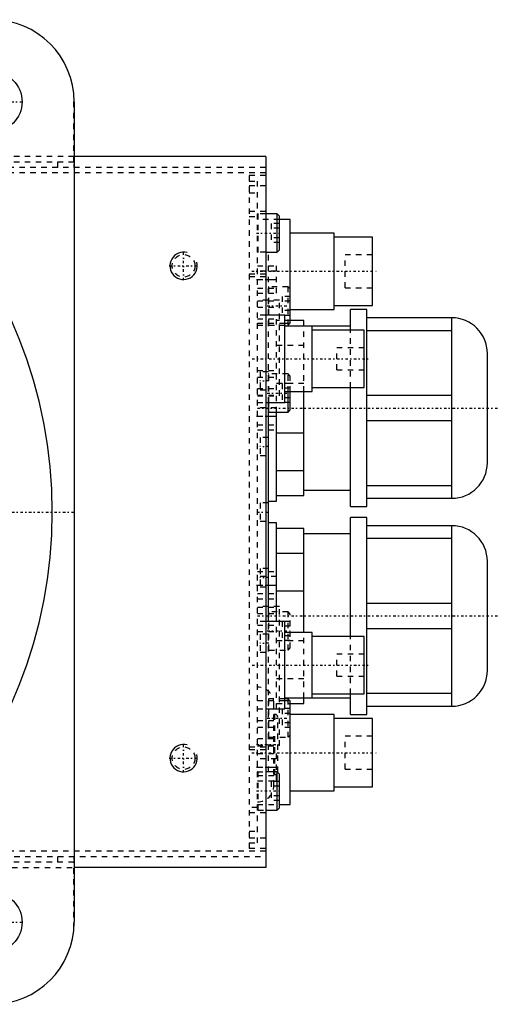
# Model space of a CAD drawing. Extents: x -702 to 168, y -90 to 90.
# Tile 9 of 9: x 80 to 168, y -90 to 90. Entities that reach past the tile are written whole.
import ezdxf

# ---------------------------------------------------------------- set-up
doc = ezdxf.new("R2010")
doc.units = 0
doc.linetypes.add('CENTER', pattern=[1.5, 0.45, -0.5, 0.05, -0.5])
doc.linetypes.add('DASHED', pattern=[2, 1, -1])
for name, color, linetype in [('AM_0', 7, 'CONTINUOUS'), ('AM_10', 7, 'CONTINUOUS'), ('AM_3', 7, 'DASHED'), ('AM_7', 7, 'CENTER')]:
    doc.layers.add(name, color=color, linetype=linetype)

msp = doc.modelspace()

# ---------------------------------------------------------------- linework, layer by layer
at = {"layer": 'AM_0', "color": 7, "linetype": 'CONTINUOUS'}
for p, q in [((90, 75), (90, -75)), ((125, 65), (90, 65)), ((125, 65), (125, -65)), ((127.1, 54.5), (125, 54.5)), ((127.5, 54.1), (127.1, 54.5)), ((127.1, 47.5), (127.1, 54.5)), ((127.5, 47.9), (127.5, 54.1)), ((129.5, 53.5), (127.5, 53.5)), ((129.5, 34.5), (129.5, 53.5)), ((137.5, 51), (129.5, 51)), ((137.5, 37), (137.5, 51)), ((144.5, 50.25), (137.5, 50.25)), ((144.5, 37.75), (144.5, 50.25)), ((125, 47.5), (127.1, 47.5)), ((127.1, 47.5), (127.5, 47.9)), ((128.5, 36), (125, 36)), ((128.5, 20), (128.5, 36)), ((129.5, 37), (137.5, 37)), ((137.5, 37.75), (144.5, 37.75)), ((143.5, 37), (140.5, 37)), ((140.5, 33.27), (140.5, 37)), ((143.5, 1), (143.5, 37)), ((128.5, 34.5), (129.5, 34.5)), ((132, 35), (129.5, 35)), ((132, 34), (132, 35)), ((159, 35.5), (143.5, 35.5)), ((159, 2.5), (159, 35.5)), ((140.5, 34), (128.5, 34)), ((133.5, 22), (133.5, 34)), ((143, 33.25), (133.5, 33.25)), ((143, 22.75), (143, 33.25)), ((143.5, 33.2), (159, 33.2)), ((165.5, 9), (165.5, 29)), ((128.5, 22), (133.5, 22)), ((129.1, 18.25), (129.1, 22)), ((129.5, 18.65), (129.5, 22)), ((132, 3), (132, 22)), ((133.5, 22.75), (143, 22.75)), ((140.5, 1), (140.5, 22.75)), ((125, 20), (128.5, 20)), ((125.5, -20), (125.5, 20)), ((125.6, 18.25), (125.6, 20)), ((159, 21.3), (143.5, 21.3)), ((125.6, 18.25), (129.1, 18.25)), ((127, 2), (127, 18.25)), ((129.1, 18.25), (129.5, 18.65)), ((143.5, 16.7), (159, 16.7)), ((127, 14.49), (132, 14.49)), ((132, 7.51), (127, 7.51)), ((132, 4), (140.5, 4)), ((159, 4.8), (143.5, 4.8)), ((125.5, 2), (127, 2)), ((127, 3), (132, 3)), ((143.5, 2.5), (159, 2.5)), ((140.5, 1), (143.5, 1)), ((143.5, -1), (140.5, -1)), ((140.5, -22.75), (140.5, -1)), ((143.5, -37), (143.5, -1)), ((127, -2), (125.5, -2)), ((127, -20), (127, -2)), ((132, -3), (127, -3)), ((132, -22), (132, -3)), ((159, -2.5), (143.5, -2.5)), ((159, -35.5), (159, -2.5)), ((140.5, -4), (132, -4)), ((143.5, -4.8), (159, -4.8)), ((127, -7.51), (132, -7.51)), ((165.5, -29), (165.5, -9)), ((132, -14.49), (127, -14.49)), ((159, -16.7), (143.5, -16.7)), ((128.5, -20), (125, -20)), ((128.5, -36), (128.5, -20)), ((143.5, -21.3), (159, -21.3)), ((133.5, -22), (128.5, -22)), ((133.5, -34), (133.5, -22)), ((143, -22.75), (133.5, -22.75)), ((143, -33.25), (143, -22.75)), ((128.5, -34), (140.5, -34)), ((129.1, -34.17), (128.5, -34.17)), ((129.43, -34.5), (129.1, -34.17)), ((129.1, -34.5), (129.1, -34.17)), ((132, -35), (132, -34)), ((133.5, -33.25), (143, -33.25)), ((140.5, -37), (140.5, -33.27)), ((159, -33.2), (143.5, -33.2)), ((125, -36), (128.5, -36)), ((129.5, -34.5), (128.5, -34.5)), ((129.5, -53.5), (129.5, -34.5)), ((129.5, -35), (132, -35)), ((143.5, -35.5), (159, -35.5)), ((137.5, -37), (129.5, -37)), ((137.5, -51), (137.5, -37)), ((144.5, -37.75), (137.5, -37.75)), ((140.5, -37), (143.5, -37)), ((144.5, -50.25), (144.5, -37.75)), ((127.1, -47.5), (125, -47.5)), ((127.5, -47.9), (127.1, -47.5)), ((127.1, -54.5), (127.1, -47.5)), ((127.5, -54.1), (127.5, -47.9)), ((137.5, -50.25), (144.5, -50.25)), ((129.5, -51), (137.5, -51)), ((127.5, -53.5), (129.5, -53.5)), ((125, -54.5), (127.1, -54.5)), ((127.1, -54.5), (127.5, -54.1)), ((125, -65), (90, -65))]:
    msp.add_line(p, q, dxfattribs=at)
for centre in [(75, 75), (75, -75)]:
    msp.add_circle(centre, 5.5, dxfattribs=at)
for centre, radius, start, end in [((75, 75), 15, 0, 90), ((0, 0), 86, 275.0031, 84.9969), ((159, 29), 6.5, 0, 90), ((125.6, 18.35), 0.1, 180, 270), ((159, 9), 6.5, 270, 0), ((159, -9), 6.5, 0, 90), ((159, -29), 6.5, 270, 0), ((75, -75), 15, 270, 0)]:
    msp.add_arc(centre, radius, start, end, dxfattribs=at)
at = {"layer": 'AM_10', "color": 7, "linetype": 'CONTINUOUS'}
for centre in [(110, 45), (110, -45)]:
    msp.add_arc(centre, 2.5, 75, 15, dxfattribs=at)
at = {"layer": 'AM_3', "color": 6, "linetype": 'DASHED'}
for p, q in [((89.96, 64), (89.96, 76.12)), ((90, 65), (46.64, 65)), ((125, 63), (57.06, 63)), ((77, 64), (89.96, 64)), ((87, 63), (87, 64)), ((125, 62), (50.56, 62)), ((122, 61.5), (122, -61.5)), ((125, 61.5), (122, 61.5)), ((122, 60.5), (123.5, 60.5)), ((125, 59.64), (122, 59.64)), ((123.5, -60.5), (123.5, 60.5)), ((122, 58.33), (123.5, 58.33)), ((122, 55), (125, 55)), ((122, 54), (123.5, 54)), ((125, 54.5), (123.6, 54.5)), ((123.6, 47.5), (123.6, 54.5)), ((127.5, 53.5), (123.5, 53.5)), ((127.5, 52.73), (126, 52.73)), ((126, 52.73), (126, 49.27)), ((127.5, 51.87), (126, 51.87)), ((127.5, 50.13), (126, 50.13)), ((127.5, 49.27), (126, 49.27)), ((125, 47.5), (123.5, 47.5)), ((125.5, 20), (125.5, 47.5)), ((144.5, 47), (139.5, 47)), ((139.5, 41), (139.5, 47)), ((123.5, 45), (127, 45)), ((127, 40), (127, 45)), ((125, 43.5), (122, 43.5)), ((127, 44.05), (123.5, 44.05)), ((125, 43), (122, 43)), ((123.5, 42.5), (127, 42.5)), ((123.5, 40.95), (127, 40.95)), ((123.5, 40), (127, 40)), ((129.1, 41.17), (125.6, 41.17)), ((125.6, 34.17), (125.6, 41.17)), ((129.5, 40.77), (129.1, 41.17)), ((129.1, 34.17), (129.1, 41.17)), ((139.5, 41), (144.5, 41)), ((127.5, 38.74), (123.5, 38.74)), ((123.5, 38.63), (127.5, 38.63)), ((127.5, 21.26), (127.5, 38.74)), ((129.5, 39.4), (128, 39.4)), ((128, 39.4), (128, 35.94)), ((129.5, 38.54), (128, 38.54)), ((123.5, 37.42), (127.5, 37.42)), ((125, 36), (123.5, 36)), ((127, 18.25), (127, 36)), ((129.5, 36.81), (128, 36.81)), ((123.5, 35.34), (127.5, 35.34)), ((123.5, 34.5), (128.5, 34.5)), ((129.5, 35), (127, 35)), ((129.5, 35.94), (128, 35.94)), ((129.1, 34.17), (129.5, 34.57)), ((123.5, 34.13), (127.5, 34.13)), ((125.6, 34.17), (129.1, 34.17)), ((132, 22), (132, 34)), ((140.5, 22.75), (140.5, 33.27)), ((127, 30.49), (132, 30.49)), ((143, 30), (138, 30)), ((138, 26), (138, 30)), ((123.5, 25.87), (127.5, 25.87)), ((125.5, 25.65), (124, 25.65)), ((124, 25.65), (124, 22.35)), ((129.1, 25.25), (125.6, 25.25)), ((125.6, 20), (125.6, 25.25)), ((129.5, 24.85), (129.1, 25.25)), ((129.1, 22), (129.1, 25.25)), ((138, 26), (143, 26)), ((123.5, 24.66), (127.5, 24.66)), ((132, 23.51), (127, 23.51)), ((129.5, 23.48), (128, 23.48)), ((128, 23.48), (128, 20.02)), ((129.5, 22), (129.5, 24.85)), ((123.5, 22.58), (127.5, 22.58)), ((124, 22.35), (125.5, 22.35)), ((129.5, 22.62), (128, 22.62)), ((123.5, 21.37), (127.5, 21.37)), ((123.5, 21.26), (127.5, 21.26)), ((123.5, 20), (125, 20)), ((129.5, 20.88), (128, 20.88)), ((129.5, 20.02), (128, 20.02)), ((127, 19.05), (123.5, 19.05)), ((123.5, 17.5), (127, 17.5)), ((123.5, 15.95), (127, 15.95)), ((123.5, 15), (127, 15)), ((125.5, 13.65), (124, 13.65)), ((124, 13.65), (124, 10.35)), ((124, 10.35), (125.5, 10.35)), ((125.5, 1.65), (124, 1.65)), ((124, 1.65), (124, -1.65)), ((124, -1.65), (125.5, -1.65)), ((125.5, -10.35), (124, -10.35)), ((124, -10.35), (124, -13.65)), ((123.5, -10.85), (127, -10.85)), ((127, -11.8), (123.5, -11.8)), ((123.5, -13.35), (127, -13.35)), ((124, -13.65), (125.5, -13.65)), ((123.5, -14.9), (127, -14.9)), ((123.5, -15.85), (127, -15.85)), ((127.5, -17.26), (123.5, -17.26)), ((123.5, -17.37), (127.5, -17.37)), ((127.5, -42.74), (127.5, -17.26)), ((123.5, -18.58), (127.5, -18.58)), ((129.1, -18.25), (125.6, -18.25)), ((125.6, -25.25), (125.6, -18.25)), ((129.5, -18.65), (129.1, -18.25)), ((129.1, -25.25), (129.1, -18.25)), ((129.5, -24.85), (129.5, -18.65)), ((125, -20), (123.5, -20)), ((123.5, -20.66), (127.5, -20.66)), ((125.5, -47.5), (125.5, -20)), ((127, -36), (127, -20)), ((129.5, -20.02), (128, -20.02)), ((128, -20.02), (128, -23.48)), ((129.5, -20.88), (128, -20.88)), ((123.5, -21.87), (127.5, -21.87)), ((125.5, -22.35), (124, -22.35)), ((124, -22.35), (124, -25.65)), ((129.5, -22.62), (128, -22.62)), ((132, -34), (132, -22)), ((140.5, -33.27), (140.5, -22.75)), ((127, -23.51), (132, -23.51)), ((129.5, -23.48), (128, -23.48)), ((129.1, -25.25), (129.5, -24.85)), ((124, -25.65), (125.5, -25.65)), ((125.6, -25.25), (129.1, -25.25)), ((143, -26), (138, -26)), ((138, -30), (138, -26)), ((132, -30.49), (127, -30.49)), ((138, -30), (143, -30)), ((128.5, -34.17), (125.6, -34.17)), ((125.6, -41.17), (125.6, -34.17)), ((128.5, -34.5), (123.5, -34.5)), ((123.5, -36), (125, -36)), ((126.5, -50), (126.5, -35)), ((127, -35), (129.5, -35)), ((129.5, -35.94), (128, -35.94)), ((128, -35.94), (128, -39.4)), ((129.1, -41.17), (129.1, -34.5)), ((129.5, -34.57), (129.43, -34.5)), ((126.7, -37), (126.5, -37)), ((126.7, -48), (126.7, -37)), ((127.2, -47.5), (127.2, -37.5)), ((129.5, -36.81), (128, -36.81)), ((123.5, -38.13), (127.5, -38.13)), ((123.5, -39.34), (127.5, -39.34)), ((129.5, -38.54), (128, -38.54)), ((129.5, -39.4), (128, -39.4)), ((125.6, -41.17), (129.1, -41.17)), ((129.1, -41.17), (129.5, -40.77)), ((144.5, -41), (139.5, -41)), ((139.5, -47), (139.5, -41)), ((125, -43), (122, -43)), ((123.5, -41.42), (127.5, -41.42)), ((123.5, -42.63), (127.5, -42.63)), ((123.5, -42.74), (127.5, -42.74)), ((125, -43.5), (122, -43.5)), ((123.5, -44.15), (127, -44.15)), ((127, -49.15), (127, -44.15)), ((127, -45.1), (123.5, -45.1)), ((123.5, -46.65), (127, -46.65)), ((123.5, -47.5), (125, -47.5)), ((123.5, -48.2), (127, -48.2)), ((123.6, -54.5), (123.6, -47.5)), ((126.5, -48), (126.7, -48)), ((139.5, -47), (144.5, -47)), ((123.5, -49.15), (127, -49.15)), ((127.5, -49.27), (126, -49.27)), ((126, -49.27), (126, -52.73)), ((127.5, -50.13), (126, -50.13)), ((127.5, -51.87), (126, -51.87)), ((123.5, -54), (122, -54)), ((123.5, -53.5), (127.5, -53.5)), ((127.5, -52.73), (126, -52.73)), ((125, -55), (122, -55)), ((123.6, -54.5), (125, -54.5)), ((122, -58.33), (123.5, -58.33)), ((125, -59.64), (122, -59.64)), ((122, -60.5), (123.5, -60.5)), ((125, -62), (50.56, -62)), ((57.06, -63), (125, -63)), ((87, -64), (87, -63)), ((125, -61.5), (122, -61.5)), ((89.96, -64), (77, -64)), ((89.96, -76.12), (89.96, -64)), ((46.64, -65), (90, -65))]:
    msp.add_line(p, q, dxfattribs=at)
for points in [[(90, 64.32, 0), (90, 64.29, 0), (90, 64.23, 0), (90, 64.17, 0), (90, 64.14, 0), (90, 64.11, 0), (89.99, 64.04, 0), (89.99, 63.97, 0), (89.99, 63.9, 0), (89.98, 63.83, 0), (89.98, 63.75, 0), (89.98, 63.71, 0), (89.98, 63.67, 0), (89.97, 63.6, 0), (89.97, 63.52, 0), (89.97, 63.44, 0), (89.96, 63.36, 0), (89.96, 63.28, 0), (89.96, 63.24, 0), (89.96, 63.2, 0), (89.96, 63.12, 0), (89.96, 63.04, 0), (89.96, 63, 0)], [(89.96, -63, 0), (89.96, -63.04, 0), (89.96, -63.12, 0), (89.96, -63.2, 0), (89.96, -63.24, 0), (89.96, -63.28, 0), (89.96, -63.36, 0), (89.97, -63.44, 0), (89.97, -63.52, 0), (89.97, -63.6, 0), (89.98, -63.67, 0), (89.98, -63.71, 0), (89.98, -63.75, 0), (89.98, -63.83, 0), (89.99, -63.9, 0), (89.99, -63.97, 0), (89.99, -64.04, 0), (90, -64.11, 0), (90, -64.14, 0), (90, -64.17, 0), (90, -64.23, 0), (90, -64.29, 0), (90, -64.32, 0)]]:
    msp.add_polyline3d(points, dxfattribs=at)
for centre in [(110, 45), (110, -45)]:
    msp.add_circle(centre, 2.07, dxfattribs=at)
for centre, radius, start, end in [((123.6, 54.4), 0.1, 90, 180), ((123.6, 47.6), 0.1, 180, 270), ((125.6, 41.07), 0.1, 90, 180), ((125.6, 34.27), 0.1, 180, 270), ((125.6, 25.15), 0.1, 90, 180), ((125.6, -18.35), 0.1, 90, 180), ((125.6, -25.15), 0.1, 180, 270), ((123.5, -35), 3, 0, 90), ((125.6, -34.27), 0.1, 90, 180), ((126.7, -37.5), 0.5, 0, 90), ((125.6, -41.07), 0.1, 180, 270), ((123.6, -47.6), 0.1, 90, 180), ((126.7, -47.5), 0.5, 270, 0), ((123.5, -50), 3, 270, 0), ((123.6, -54.4), 0.1, 180, 270)]:
    msp.add_arc(centre, radius, start, end, dxfattribs=at)
at = {"layer": 'AM_7', "color": 4, "linetype": 'CENTER'}
for p, q in [((69.22, 75), (80.78, 75)), ((123.3, 51), (127.7, 51)), ((110, 42.38), (110, 47.62)), ((107.38, 45), (112.62, 45)), ((122.45, 44), (145.55, 44)), ((123.33, 42.5), (127.17, 42.5)), ((125.3, 37.67), (129.7, 37.67)), ((122.53, 28), (143.97, 28)), ((125.58, 24), (123.92, 24)), ((125.3, 21.75), (129.7, 21.75)), ((123.5, 19), (167.5, 19)), ((123.33, 17.5), (127.17, 17.5)), ((125.58, 12), (123.92, 12)), ((-90.3, 0), (90.3, 0)), ((123.4, 0), (125.6, 0)), ((125.58, -12), (123.92, -12)), ((123.33, -13.35), (127.17, -13.35)), ((123.5, -19), (167.5, -19)), ((125.3, -21.75), (129.7, -21.75)), ((125.58, -24), (123.92, -24)), ((122.53, -28), (143.97, -28)), ((125.3, -37.67), (129.7, -37.67)), ((110, -47.62), (110, -42.38)), ((123.31, -42.5), (127.39, -42.5)), ((107.38, -45), (112.62, -45)), ((122.45, -44), (145.55, -44)), ((123.33, -46.65), (127.17, -46.65)), ((123.3, -51), (127.7, -51)), ((69.22, -75), (80.78, -75))]:
    msp.add_line(p, q, dxfattribs=at)

doc.saveas('drawing.dxf')
